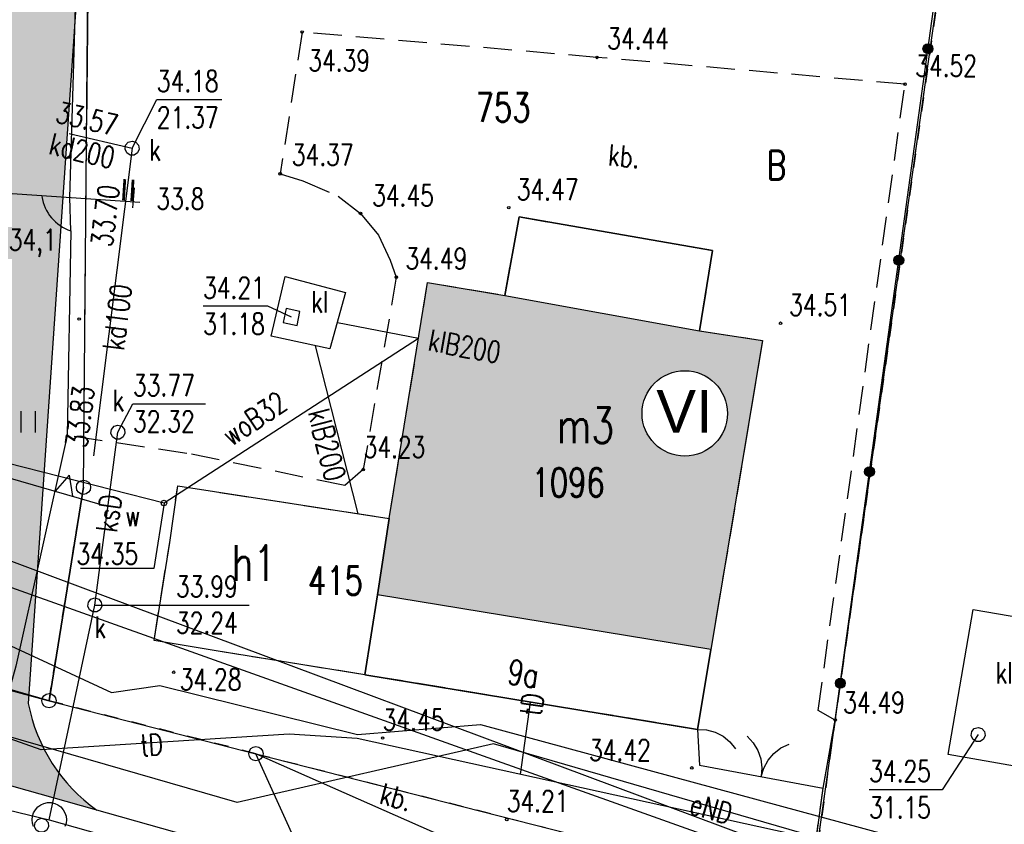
# Model space of a CAD drawing. Header units: millimetres. Extents: x 42484 to 45713, y 27065 to 28593.
# Tile 17 of 23: x 42653 to 42687, y 28448 to 28476. Entities that reach past the tile are written whole.
import ezdxf
from ezdxf.enums import TextEntityAlignment as Align

# ---------------------------------------------------------------- set-up
doc = ezdxf.new("R2010")
doc.units = ezdxf.units.MM
for name, pattern in [('2', [1, 0.5, -0.5]), ('424', [1.5, 1, -0.5]), ('901', [0])]:
    doc.linetypes.add(name, pattern=pattern)
for name, color, linetype in [('202-punkt_graniczny', 7, 'Continuous'), ('210-oznaczenie_konturu_uzytku_g', 7, 'Continuous'), ('211-numer_dzialki_ewidencyjnej', 7, 'Continuous'), ('218-kontur_uzytku_gruntowego', 7, 'Continuous'), ('219-dzialka_ewidencyjna', 7, 'Continuous'), ('238-Punkt_adresowy_budynku', 7, 'Continuous'), ('312-budynek_ewidencyjny', 7, 'Continuous'), ('312-oznaczenie_budynku_ewidency', 7, 'Continuous'), ('320-blok_-_kondygnacja_nadziemn', 7, 'Continuous'), ('brama', 7, 'Continuous'), ('furtka', 7, 'Continuous'), ('komora_podziemna', 7, 'Continuous'), ('kraweznik', 7, 'Continuous'), ('obszar_utwardzony', 7, 'Continuous'), ('obszar_utwardzony-Atr17', 7, 'Continuous'), ('ogrodzenie_trwale', 7, 'Continuous'), ('osadnik__szambo', 7, 'Continuous'), ('osadnik__szambo-Atr17', 7, 'Continuous'), ('pikieta_naturalna', 7, 'Continuous'), ('pikieta_naturalna-Atr2', 7, 'Continuous'), ('pikieta_sztuczna', 7, 'Continuous'), ('pikieta_sztuczna-Atr2', 7, 'Continuous'), ('przewod_elektroenergetyczny_pod', 7, 'Continuous'), ('przewod_kanalizacyjny', 7, 'Continuous'), ('przewod_kanalizacyjny-Atr1', 7, 'Continuous'), ('przewod_telekomunikacyjny_podzi', 7, 'Continuous'), ('przewod_wodociagowy', 7, 'Continuous'), ('przewod_wodociagowy-Atr1', 7, 'Continuous'), ('rzedna-Atr2', 7, 'Continuous'), ('rzedna-Atr3', 7, 'Continuous'), ('trawnik', 7, 'Continuous'), ('wlaz_do_komory_lub_kanalu_-_kwa', 7, 'Continuous'), ('wlaz_do_komory_lub_kanalu_-_okr', 7, 'Continuous'), ('zasuwa_lub_zawor-Atr17', 7, 'Continuous')]:
    doc.layers.add(name, color=color, linetype=linetype)
doc.layers.add('KAM-pro Opis Sieci Wodociągowej', color=16, linetype='Continuous', lineweight=13)
doc.layers.add('KRESKOWANIE DROGA', color=7, linetype='Continuous', lineweight=5, true_color=0x859099)
doc.styles.add('ARIAL', font='arial.ttf')
doc.styles.get("Standard").update_dxf_attribs({"font": 'arial.ttf'})
doc.styles.add('STYL_ARIAL', font='simplex', dxfattribs={"width": 0.75, "oblique": 0.1})

# ---------------------------------------------------------------- blocks, each defined once
blk = doc.blocks.new('202')
at = {"color": 0}
blk.add_circle((0, 0), 0.25, dxfattribs=at)
blk = doc.blocks.new('US22')
at = {"color": 7}
blk.add_polyline3d([(0, 0.25, 0), (0.1352, 0.2103, 0), (0.2274, 0.1039, 0), (0.2475, -0.0356, 0), (0.1889, -0.1637, 0), (0.0704, -0.2399, 0), (-0.0704, -0.2399, 0), (-0.1889, -0.1637, 0), (-0.2475, -0.0356, 0), (-0.2274, 0.1039, 0), (-0.1352, 0.2103, 0), (0, 0.25, 0)], dxfattribs=at)
blk = doc.blocks.new('US22A')
at = {"color": 7}
blk.add_polyline3d([(-0.25, -0.25, 0), (0.25, -0.25, 0), (0.25, 0.25, 0), (-0.25, 0.25, 0), (-0.25, -0.25, 0)], dxfattribs=at)
blk = doc.blocks.new('OK02')
at = {"color": 7}
for points in [[(-0.75, 1.299, 0), (-0.4963, 1.1147, 0), (-0.2865, 0.8817, 0), (-0.1297, 0.6101, 0), (-0.0328, 0.3119, 0), (0, 0, 0)], [(0, 0, 0), (0.0328, 0.3119, 0), (0.1297, 0.6101, 0), (0.2865, 0.8817, 0), (0.4963, 1.1147, 0), (0.75, 1.299, 0)]]:
    blk.add_polyline3d(points, dxfattribs=at)
blk = doc.blocks.new('OK04')
at = {"color": 7}
blk.add_polyline3d([(0, 0.001, 0), (0.0328, 0.3129, 0), (0.1297, 0.6111, 0), (0.2865, 0.8827, 0), (0.4963, 1.1157, 0), (0.75, 1.3, 0)], dxfattribs=at)
blk = doc.blocks.new('PW01')
at = {"color": 7}
blk.add_polyline3d([(0.045, 0, 0), (0.0318, -0.0318, 0), (0, -0.045, 0), (-0.0318, -0.0318, 0), (-0.045, 0, 0), (-0.0318, 0.0318, 0), (0, 0.045, 0), (0.0318, 0.0318, 0), (0.045, 0, 0)], dxfattribs=at)
blk = doc.blocks.new('906')
at = {"color": 0}
blk.add_arc((1.5, 0), 1.5, 116.7394, 180, dxfattribs=at)
blk = doc.blocks.new('TU04')
at = {"color": 7}
for points in [[(0, 0, 0), (0, 0.75, 0)], [(0.5, 0, 0), (0.5, 0.75, 0)]]:
    blk.add_polyline3d(points, dxfattribs=at)

msp = doc.modelspace()

# ---------------------------------------------------------------- hatches: boundary and pattern name
at = {"transparency": 33554585}
h = msp.add_hatch(color=1, dxfattribs=at)
h.set_gradient(color1=(228, 162, 119), color2=(228, 162, 119))
h.paths.add_polyline_path([(42669.881, 28466.316), (42667.171, 28466.766), (42666.85, 28464.797), (42666.851, 28464.796), (42666.85, 28464.796), (42665.821, 28458.476), (42665.411, 28455.796), (42677.122, 28453.876), (42678.941, 28464.726), (42676.721, 28465.076)])
h.paths.add_polyline_path([(42677.705, 28462.17, -1), (42674.705, 28462.17, -1)], flags=16)
h.paths.add_polyline_path([(42674.82, 28460.675), (42677.55, 28460.675), (42677.55, 28463.766), (42674.82, 28463.766)], flags=24)
h.paths.add_polyline_path([(42664.735, 28460.45), (42667.36, 28460.45), (42667.36, 28461.575), (42664.735, 28461.575)], flags=9)
h.paths.add_polyline_path([(42666.93, 28464.259), (42669.935, 28463.712), (42670.136, 28464.819), (42667.131, 28465.365)], flags=24)
h.paths.add_polyline_path([(42670.571, 28459.025), (42673.535, 28459.025), (42673.535, 28460.525), (42670.571, 28460.525)], flags=24)
h.paths.add_polyline_path([(42671.426, 28460.815), (42674.016, 28460.815), (42674.016, 28462.69), (42671.426, 28462.69)], flags=24)
at = {"layer": 'KRESKOWANIE DROGA', "transparency": 33554508}
h = msp.add_hatch(color=256, dxfattribs=at)
h.dxf.hatch_style = 1
h.paths.add_polyline_path([(42655.377, 28495.522), (42648.855, 28496.406), (42648.183, 28491.452), (42648.093, 28490.789), (42649.29, 28490.7), (42649.017, 28486.737), (42650.499, 28486.635), (42649.449, 28471.262), (42654.393, 28470.27), (42655.289, 28483.39)])
h = msp.add_hatch(color=256, dxfattribs=at)
h.dxf.hatch_style = 1
h.paths.add_polyline_path([(42654.393, 28470.27), (42649.449, 28471.262), (42648.928, 28463.64), (42647.431, 28463.742), (42647.159, 28459.751), (42648.019, 28459.692, -0.466949), (42645.738, 28450.779), (42651.634, 28449.338), (42655.546, 28448.236, -0.191992), (42653.143, 28451.974)])

# ---------------------------------------------------------------- linework, layer by layer
at = {"color": 1, "linetype": '2', "lineweight": 30, "ltscale": 50}
for p, q in [((42655.411, 28497.294), (42655.081, 28459.576)), ((42653.871, 28452.076), (42617.281, 28462.646)), ((42655.081, 28459.576), (42653.871, 28452.076))]:
    msp.add_line(p, q, dxfattribs=at)
for p, q in [((42655.289, 28483.39), (42653.143, 28451.974)), ((42656.857, 28470.092), (42656.809, 28469.394)), ((42623.56, 28468.258), (42655.744, 28458.961)), ((42654.582, 28460.004), (42654.091, 28459.438)), ((42654.582, 28460.004), (42654.699, 28459.264))]:
    msp.add_line(p, q)
at = {"linetype": '2', "ltscale": 50}
msp.add_line((42657.059, 28469.582), (42646.931, 28470.274), dxfattribs=at)
msp.add_circle((42676.205, 28462.17), 1.5)
msp.add_arc((42659.033, 28453.12), 6, 191.0043, 234.4767)
at = {"layer": '218-kontur_uzytku_gruntowego', "color": 3, "linetype": '2'}
for points in [[(42655.081, 28459.576, 0), (42655.411, 28497.296, 0)], [(42687.391, 28493.076, 0), (42680.621, 28445.246, 0)], [(42680.621, 28445.246, 0), (42687.391, 28493.076, 0)], [(42617.281, 28462.646, 0), (42653.871, 28452.076, 0)], [(42653.871, 28452.076, 0), (42655.081, 28459.576, 0)], [(42653.871, 28452.076, 0), (42661.141, 28450.216, 0)], [(42661.141, 28450.216, 0), (42653.871, 28452.076, 0)], [(42661.141, 28450.216, 0), (42680.621, 28445.246, 0)]]:
    msp.add_polyline3d(points, dxfattribs=at)
at = {"layer": '219-dzialka_ewidencyjna', "color": 7}
for points in [[(42655.081, 28459.576, 0), (42655.411, 28497.296, 0)], [(42680.621, 28445.246, 0), (42687.391, 28493.076, 0)], [(42617.281, 28462.646, 0), (42653.871, 28452.076, 0)], [(42617.261, 28461.996, 0), (42653.871, 28452.076, 0)], [(42653.871, 28452.076, 0), (42655.081, 28459.576, 0)], [(42653.871, 28452.076, 0), (42661.141, 28450.216, 0)], [(42685.671, 28439.376, 0), (42661.141, 28450.216, 0)], [(42661.141, 28450.216, 0), (42680.621, 28445.246, 0)], [(42668.121, 28434.836, 0), (42661.141, 28450.216, 0)]]:
    msp.add_polyline3d(points, dxfattribs=at)
at = {"layer": '312-budynek_ewidencyjny', "color": 7}
for points in [[(42669.881, 28466.316, 0), (42670.391, 28469.076, 0)], [(42670.391, 28469.076, 0), (42677.181, 28467.896, 0)], [(42677.181, 28467.896, 0), (42676.721, 28465.076, 0)], [(42665.821, 28458.476, 0), (42667.171, 28466.766, 0)], [(42667.171, 28466.766, 0), (42669.881, 28466.316, 0)], [(42676.721, 28465.076, 0), (42678.941, 28464.726, 0)], [(42678.941, 28464.726, 0), (42676.651, 28451.066, 0)], [(42658.111, 28457.636, 0), (42658.391, 28459.626, 0)], [(42658.391, 28459.626, 0), (42665.821, 28458.476, 0)], [(42665.411, 28455.796, 0), (42665.821, 28458.476, 0)], [(42665.821, 28458.476, 0), (42665.411, 28455.796, 0)], [(42657.561, 28454.196, 0), (42658.111, 28457.636, 0)], [(42664.971, 28452.986, 0), (42665.411, 28455.796, 0)], [(42665.411, 28455.796, 0), (42664.971, 28452.986, 0)], [(42659.741, 28453.826, 0), (42657.561, 28454.196, 0)], [(42664.971, 28452.986, 0), (42659.741, 28453.826, 0)], [(42676.651, 28451.066, 0), (42664.971, 28452.986, 0)]]:
    msp.add_polyline3d(points, dxfattribs=at)
at = {"layer": '320-blok_-_kondygnacja_nadziemn', "color": 7}
for points in [[(42669.881, 28466.316, 0), (42676.721, 28465.076, 0), (42677.181, 28467.896, 0), (42670.391, 28469.076, 0), (42669.881, 28466.316, 0)], [(42664.971, 28452.986, 0), (42676.651, 28451.066, 0), (42677.121, 28453.876, 0), (42665.411, 28455.796, 0), (42664.971, 28452.986, 0)]]:
    msp.add_polyline3d(points, dxfattribs=at)
at = {"layer": 'brama', "color": 7}
msp.add_polyline3d([(42676.721, 28449.816, 0), (42681.061, 28449.006, 0)], dxfattribs=at)
at = {"layer": 'furtka', "color": 7}
for points in [[(42654.636, 28468.588, 0), (42654.599, 28469.75, 0)], [(42676.651, 28451.066, 0), (42676.721, 28449.816, 0)]]:
    msp.add_polyline3d(points, dxfattribs=at)
at = {"layer": 'KAM-pro Opis Sieci Wodociągowej', "color": 150, "lineweight": 25}
for p, q in [((42708.195, 28436.209), (42646.579, 28459.198)), ((42646.523, 28458.2), (42708.195, 28436.209))]:
    msp.add_line(p, q, dxfattribs=at)
at = {"layer": 'komora_podziemna', "color": 34}
for points in [[(42653.331, 28447.656, 0), (42653.291, 28447.776, 0), (42653.281, 28447.896, 0), (42653.291, 28448.016, 0), (42653.331, 28448.136, 0), (42653.391, 28448.246, 0), (42653.481, 28448.346, 0), (42653.581, 28448.416, 0), (42653.691, 28448.466, 0), (42653.821, 28448.496, 0), (42653.941, 28448.496, 0), (42654.071, 28448.466, 0), (42654.181, 28448.416, 0), (42654.281, 28448.346, 0), (42654.371, 28448.246, 0), (42654.431, 28448.136, 0), (42654.471, 28448.016, 0), (42654.481, 28447.896, 0)], [(42654.481, 28447.896, 0), (42654.471, 28447.776, 0), (42654.431, 28447.656, 0)]]:
    msp.add_polyline3d(points, dxfattribs=at)
at = {"layer": 'kraweznik', "color": 7}
for points in [[(42654.51, 28461.391, 0), (42652.703, 28453.287, 0), (42652.267, 28451.72, 0), (42651.627, 28449.34, 0)], [(42639.995, 28457.097, 0), (42639.864, 28456.567, 0), (42639.451, 28454.996, 0), (42639.158, 28453.495, 0), (42640.046, 28452.169, 0), (42651.627, 28449.34, 0), (42665.911, 28445.316, 0)]]:
    msp.add_polyline3d(points, dxfattribs=at)
at = {"layer": 'obszar_utwardzony', "color": 7, "linetype": '424'}
for points in [[(42662.761, 28475.566, 0), (42661.991, 28470.586, 0)], [(42673.121, 28474.676, 0), (42662.761, 28475.566, 0)], [(42683.941, 28473.736, 0), (42673.121, 28474.676, 0)], [(42680.891, 28451.736, 0), (42683.941, 28473.736, 0)], [(42661.991, 28470.586, 0), (42662.791, 28470.336, 0)], [(42662.791, 28470.336, 0), (42664.031, 28469.806, 0)], [(42664.031, 28469.806, 0), (42664.811, 28469.196, 0)], [(42657.561, 28454.196, 0), (42658.111, 28457.636, 0), (42658.391, 28459.626, 0), (42665.821, 28458.476, 0), (42667.171, 28466.766, 0), (42669.881, 28466.316, 0), (42670.391, 28469.076, 0), (42677.181, 28467.896, 0), (42676.721, 28465.076, 0), (42678.941, 28464.726, 0), (42676.651, 28451.066, 0), (42664.971, 28452.986, 0), (42659.741, 28453.826, 0), (42657.561, 28454.196, 0)], [(42664.811, 28469.196, 0), (42665.441, 28468.436, 0)], [(42665.441, 28468.436, 0), (42665.851, 28467.556, 0)], [(42665.851, 28467.556, 0), (42666.071, 28466.956, 0)], [(42666.071, 28466.956, 0), (42665.561, 28463.996, 0)], [(42665.561, 28463.996, 0), (42664.911, 28460.196, 0)], [(42658.711, 28460.766, 0), (42654.51, 28461.391, 0)], [(42664.261, 28459.636, 0), (42658.711, 28460.766, 0)], [(42664.911, 28460.196, 0), (42664.261, 28459.636, 0)], [(42681.491, 28451.396, 0), (42680.891, 28451.736, 0)], [(42681.061, 28449.006, 0), (42681.491, 28451.396, 0)], [(42680.561, 28445.276, 0), (42681.061, 28449.006, 0)]]:
    msp.add_polyline3d(points, dxfattribs=at)
at = {"layer": 'ogrodzenie_trwale', "color": 7, "linetype": '901'}
for points in [[(42654.599, 28469.75, 0), (42655.129, 28487.484, 0), (42655.324, 28497.306, 0), (42687.221, 28492.896, 0)], [(42680.561, 28445.276, 0), (42681.061, 28449.006, 0), (42681.491, 28451.396, 0), (42687.221, 28492.896, 0), (42702.852, 28490.914, 0)], [(42654.636, 28468.588, 0), (42654.51, 28461.391, 0)]]:
    msp.add_polyline3d(points, dxfattribs=at)
at = {"layer": 'ogrodzenie_trwale', "color": 7}
for centre, radius in [((42684.747, 28474.981), 0.175), ((42684.747, 28474.981), 0.158), ((42684.747, 28474.981), 0.14), ((42684.747, 28474.981), 0.122), ((42684.747, 28474.981), 0.105), ((42684.747, 28474.981), 0.0875), ((42684.747, 28474.981), 0.07), ((42684.747, 28474.981), 0.0525), ((42684.747, 28474.981), 0.035), ((42683.722, 28467.551), 0.175), ((42683.722, 28467.551), 0.158), ((42683.722, 28467.551), 0.14), ((42683.722, 28467.551), 0.122), ((42683.722, 28467.551), 0.105), ((42683.722, 28467.551), 0.0875), ((42683.722, 28467.551), 0.07), ((42683.722, 28467.551), 0.0525), ((42683.722, 28467.551), 0.035), ((42682.696, 28460.122), 0.175), ((42682.696, 28460.122), 0.158), ((42682.696, 28460.122), 0.14), ((42682.696, 28460.122), 0.122), ((42682.696, 28460.122), 0.105), ((42682.696, 28460.122), 0.0875), ((42682.696, 28460.122), 0.07), ((42682.696, 28460.122), 0.0525), ((42682.696, 28460.122), 0.035), ((42681.67, 28452.692), 0.175), ((42681.67, 28452.692), 0.158), ((42681.67, 28452.692), 0.14), ((42681.67, 28452.692), 0.122), ((42681.67, 28452.692), 0.105), ((42681.67, 28452.692), 0.0875), ((42681.67, 28452.692), 0.07), ((42681.67, 28452.692), 0.0525), ((42681.67, 28452.692), 0.035)]:
    msp.add_circle(centre, radius, dxfattribs=at)
at = {"layer": 'osadnik__szambo', "color": 34}
for points in [[(42664.281, 28466.416, 0), (42663.741, 28464.436, 0), (42661.671, 28464.886, 0), (42662.171, 28466.976, 0), (42664.281, 28466.416, 0)], [(42686.341, 28455.286, 0), (42688.941, 28454.836, 0), (42688.061, 28449.736, 0), (42685.461, 28450.186, 0), (42686.341, 28455.286, 0)]]:
    msp.add_polyline3d(points, dxfattribs=at)
at = {"layer": 'przewod_elektroenergetyczny_pod', "color": 1}
msp.add_polyline3d([(42696.171, 28429.096, 0), (42696.061, 28431.976, 0), (42697.731, 28441.926, 0), (42681.491, 28447.086, 0), (42669.491, 28450.556, 0), (42660.481, 28448.496, 0), (42644.161, 28453.206, 0), (42631.511, 28456.736, 0), (42620.951, 28459.776, 0), (42621.341, 28461.626, 0), (42621.731, 28461.456, 0)], dxfattribs=at)
at = {"layer": 'przewod_kanalizacyjny', "color": 34}
for points in [[(42654.581, 28472.006, 0), (42656.791, 28471.486, 0)], [(42656.791, 28471.486, 0), (42655.431, 28460.676, 0)], [(42666.851, 28464.796, 0), (42664.001, 28465.356, 0)], [(42664.731, 28458.636, 0), (42663.231, 28464.546, 0)], [(42653.881, 28447.896, 0), (42655.481, 28455.436, 0), (42656.291, 28461.506, 0)], [(42629.271, 28453.846, 0), (42653.881, 28447.896, 0), (42687.661, 28438.356, 0), (42701.498, 28434.512, 0)]]:
    msp.add_polyline3d(points, dxfattribs=at)
at = {"layer": 'przewod_telekomunikacyjny_podzi', "color": 30}
for points in [[(42651.131, 28451.216, 0), (42651.891, 28454.296, 0), (42656.061, 28452.366, 0), (42657.761, 28452.616, 0), (42664.711, 28450.886, 0), (42669.031, 28451.236, 0), (42684.001, 28447.176, 0), (42697.991, 28442.966, 0), (42696.8, 28436.863, 0)], [(42670.431, 28449.486, 0), (42670.781, 28452.026, 0)], [(42701.685, 28442.3, 0), (42698.281, 28443.646, 0), (42692.991, 28444.906, 0), (42685.791, 28446.236, 0), (42679.981, 28447.386, 0), (42664.701, 28450.746, 0), (42662.311, 28450.906, 0), (42653.601, 28450.346, 0), (42651.131, 28451.216, 0)]]:
    msp.add_polyline3d(points, dxfattribs=at)
at = {"layer": 'przewod_wodociagowy', "color": 5}
for points in [[(42657.911, 28459.016, 0), (42650.551, 28460.886, 0), (42651.571, 28467.126, 0)], [(42666.851, 28464.796, 0), (42657.911, 28459.016, 0)]]:
    msp.add_polyline3d(points, dxfattribs=at)
at = {"layer": 'rzedna-Atr2', "color": 7}
for points in [[(42656.791, 28471.486, 0), (42657.661, 28473.196, 0), (42659.938, 28473.196, 0)], [(42662.391, 28465.556, 0), (42661.561, 28465.936, 0), (42659.284, 28465.936, 0)], [(42656.291, 28461.506, 0), (42656.821, 28462.506, 0), (42659.363, 28462.506, 0)], [(42657.911, 28459.016, 0), (42657.551, 28456.726, 0), (42654.982, 28456.726, 0)], [(42655.481, 28455.436, 0), (42658.331, 28455.436, 0), (42660.9, 28455.436, 0)], [(42686.511, 28450.886, 0), (42685.251, 28448.946, 0), (42682.682, 28448.946, 0)]]:
    msp.add_polyline3d(points, dxfattribs=at)
at = {"layer": 'zasuwa_lub_zawor-Atr17', "color": 5}
msp.add_polyline3d([(42657.836, 28458.951, 0), (42657.81, 28459.023, 0), (42657.843, 28459.093, 0), (42657.915, 28459.119, 0), (42657.984, 28459.086, 0), (42658.01, 28459.014, 0), (42657.978, 28458.945, 0), (42657.906, 28458.919, 0), (42657.836, 28458.951, 0)], dxfattribs=at)

# ---------------------------------------------------------------- block references
at = {"layer": '202-punkt_graniczny', "color": 7}
for p in [(42655.081, 28459.576), (42653.871, 28452.076), (42661.141, 28450.216)]:
    msp.add_blockref('202', p, dxfattribs=at)
at = {"layer": 'brama', "color": 7, "rotation": 349.42977}
msp.add_blockref('OK02', (42678.891, 28449.411), dxfattribs=at)
at = {"layer": 'furtka', "color": 7}
for name, p, rotation in [('906', (42654.636, 28468.588, 34.107), 71.9635), ('OK04', (42676.651, 28451.066), 273.20347)]:
    msp.add_blockref(name, p, dxfattribs=dict(at, rotation=rotation))
at = {"layer": 'pikieta_naturalna', "color": 7}
msp.add_blockref('PW01', (42654.931, 28465.486), dxfattribs=at)
at = {"layer": 'pikieta_sztuczna', "color": 7}
for p in [(42662.761, 28475.566), (42673.121, 28474.676), (42683.941, 28473.736), (42661.991, 28470.586), (42670.021, 28469.396), (42664.811, 28469.196), (42666.071, 28466.956), (42679.571, 28465.336), (42664.911, 28460.196), (42658.251, 28453.076), (42681.491, 28451.396), (42665.591, 28450.766), (42676.451, 28449.716), (42669.951, 28447.906)]:
    msp.add_blockref('PW01', p, dxfattribs=at)
at = {"layer": 'trawnik', "color": 7}
msp.add_blockref('TU04', (42652.895, 28461.496), dxfattribs=at)
at = {"layer": 'wlaz_do_komory_lub_kanalu_-_kwa', "color": 7, "rotation": 348.18072}
msp.add_blockref('US22A', (42662.391, 28465.556), dxfattribs=at)
at = {"layer": 'wlaz_do_komory_lub_kanalu_-_okr', "color": 7}
for p in [(42656.791, 28471.486), (42656.291, 28461.506), (42655.481, 28455.436), (42686.511, 28450.886), (42653.611, 28447.696)]:
    msp.add_blockref('US22', p, dxfattribs=at)

# ---------------------------------------------------------------- texts
at = {"insert": (42656.388, 28470.408), "char_height": 0.75, "attachment_point": 1, "rotation": 356.3563, "style": 'ARIAL'}
msp.add_mtext_dynamic_manual_height_columns('II', width=850.08319, gutter_width=12.5, heights=[0], dxfattribs=at)
at = {"insert": (42675.204, 28462.994), "char_height": 1.5, "attachment_point": 1}
msp.add_mtext_dynamic_manual_height_columns('VI', width=49.94873, gutter_width=12.5, heights=[0], dxfattribs=at)
at = {"layer": '210-oznaczenie_konturu_uzytku_g', "color": 3, "style": 'STYL_ARIAL', "width": 0.75}
msp.add_text('B', height=1, dxfattribs=at).set_placement((42679.092, 28470.089), align=Align.BOTTOM_LEFT)
at = {"layer": '211-numer_dzialki_ewidencyjnej', "color": 7, "style": 'STYL_ARIAL', "width": 0.75}
msp.add_text('753', height=1, dxfattribs=at).set_placement((42668.86, 28472.118), align=Align.BOTTOM_LEFT)
at = {"layer": '238-Punkt_adresowy_budynku', "color": 7, "style": 'STYL_ARIAL', "width": 0.75}
msp.add_text('9a', height=0.875, rotation=351.441, dxfattribs=at).set_placement((42670.428, 28452.335), align=Align.BOTTOM_CENTER)
at = {"layer": '312-oznaczenie_budynku_ewidency', "color": 7, "style": 'STYL_ARIAL', "width": 0.75}
for s, p in [('m3', (42672.721, 28461.752)), ('h1', (42661.071, 28456.912))]:
    msp.add_text(s, height=1.25, dxfattribs=at).set_placement(p, align=Align.MIDDLE_CENTER)
msp.add_text('1096', height=1, dxfattribs=at).set_placement((42670.821, 28458.942), align=Align.BOTTOM_LEFT)
msp.add_text('415', height=1, dxfattribs=at).set_placement((42662.971, 28456.796), align=Align.TOP_LEFT)
at = {"layer": 'furtka', "color": 7, "style": 'STYL_ARIAL', "width": 0.75}
msp.add_text('34,1', height=0.75, dxfattribs=at).set_placement((42652.455, 28468.645), align=Align.TOP_LEFT)
at = {"layer": 'obszar_utwardzony-Atr17', "color": 7, "style": 'STYL_ARIAL', "width": 0.75}
for rotation, p in [(355.034, (42673.465, 28470.658)), (344.825, (42665.372, 28448.257))]:
    msp.add_text('kb.', height=0.75, rotation=rotation, dxfattribs=at).set_placement(p, align=Align.BOTTOM_LEFT)
at = {"layer": 'osadnik__szambo-Atr17', "color": 34, "style": 'STYL_ARIAL', "width": 0.75}
for p in [(42663.081, 28465.488), (42687.121, 28452.458)]:
    msp.add_text('kl', height=0.75, dxfattribs=at).set_placement(p, align=Align.BOTTOM_LEFT)
at = {"layer": 'pikieta_naturalna-Atr2', "color": 7, "style": 'STYL_ARIAL', "width": 0.75}
msp.add_text('33.8', height=0.75, dxfattribs=at).set_placement((42657.641, 28469.107), align=Align.BOTTOM_LEFT)
at = {"layer": 'pikieta_sztuczna-Atr2', "color": 7, "style": 'STYL_ARIAL', "width": 0.75}
for s, p in [('34.44', (42673.481, 28474.738)), ('34.39', (42662.98, 28473.968)), ('34.52', (42684.301, 28473.778)), ('34.37', (42662.401, 28470.658)), ('34.47', (42670.301, 28469.438)), ('34.45', (42665.221, 28469.228)), ('34.49', (42666.391, 28467.008)), ('34.51', (42679.871, 28465.378)), ('34.23', (42664.923, 28460.388)), ('34.28', (42658.461, 28452.218)), ('34.49', (42681.771, 28451.418)), ('34.45', (42665.591, 28450.808)), ('34.42', (42672.841, 28449.738)), ('34.21', (42669.951, 28447.948))]:
    msp.add_text(s, height=0.75, dxfattribs=at).set_placement(p, align=Align.BOTTOM_LEFT)
at = {"layer": 'przewod_elektroenergetyczny_pod', "color": 1, "style": 'STYL_ARIAL', "width": 0.75}
msp.add_text('eND', height=0.75, rotation=343.872, dxfattribs=at).set_placement((42676.424, 28448.486), align=Align.MIDDLE_LEFT)
at = {"layer": 'przewod_kanalizacyjny-Atr1', "color": 34, "style": 'STYL_ARIAL', "width": 0.75}
for s, rotation, p in [('kd200', 346.759, (42653.909, 28471.658)), ('kd100', 82.828, (42656.127, 28464.404)), ('klB200', 284.241, (42663.321, 28462.304)), ('ksD', 82.399, (42655.883, 28458.008))]:
    msp.add_text(s, height=0.75, rotation=rotation, dxfattribs=at).set_placement(p, align=Align.MIDDLE_LEFT)
msp.add_text('klB200', height=0.75, rotation=349.695, dxfattribs=at).set_placement((42667.104, 28464.163), align=Align.BOTTOM_LEFT)
at = {"layer": 'przewod_telekomunikacyjny_podzi', "color": 30, "style": 'STYL_ARIAL', "width": 0.75}
for rotation, p in [(82.154, (42670.783, 28451.558)), (3.678, (42657.075, 28450.504))]:
    msp.add_text('tD', height=0.75, rotation=rotation, dxfattribs=at).set_placement(p, align=Align.MIDDLE_LEFT)
at = {"layer": 'przewod_wodociagowy-Atr1', "color": 5, "style": 'STYL_ARIAL', "width": 0.75}
msp.add_text('woB32', height=0.75, rotation=33.66, dxfattribs=at).set_placement((42660.39, 28460.808), align=Align.BOTTOM_LEFT)
at = {"layer": 'rzedna-Atr2', "color": 34, "style": 'STYL_ARIAL', "width": 0.75}
for s, p in [('34.18', (42657.661, 28473.246)), ('34.21', (42659.284, 28465.986)), ('33.77', (42656.821, 28462.556)), ('33.99', (42658.331, 28455.486)), ('34.25', (42682.682, 28448.996))]:
    msp.add_text(s, height=0.75, dxfattribs=at).set_placement(p, align=Align.BOTTOM_LEFT)
at = {"layer": 'rzedna-Atr2', "color": 5, "style": 'STYL_ARIAL', "width": 0.75}
msp.add_text('34.35', height=0.75, dxfattribs=at).set_placement((42654.834, 28456.632), align=Align.BOTTOM_LEFT)
at = {"layer": 'rzedna-Atr3', "color": 34, "style": 'STYL_ARIAL', "width": 0.75}
for s, rotation, p in [('33.57', 346.759, (42654.01, 28472.187)), ('33.70', 82.828, (42656.31, 28467.962)), ('33.83', 82.828, (42655.42, 28460.902))]:
    msp.add_text(s, height=0.75, rotation=rotation, dxfattribs=at).set_placement(p, align=Align.BOTTOM_LEFT)
for s, p in [('21.37', (42657.661, 28471.97)), ('31.18', (42659.284, 28464.711)), ('32.32', (42656.821, 28461.281)), ('32.24', (42658.331, 28454.211)), ('31.15', (42682.682, 28447.72))]:
    msp.add_text(s, height=0.75, dxfattribs=at).set_placement(p, align=Align.BOTTOM_LEFT)
at = {"layer": 'wlaz_do_komory_lub_kanalu_-_kwa', "color": 7, "style": 'STYL_ARIAL', "width": 0.75}
msp.add_text('k', height=0.75, dxfattribs=at).set_placement((42663.081, 28465.488), align=Align.BOTTOM_LEFT)
at = {"layer": 'wlaz_do_komory_lub_kanalu_-_okr', "color": 7, "style": 'STYL_ARIAL', "width": 0.75}
for p in [(42657.391, 28470.828), (42656.101, 28462.028), (42655.461, 28454.058), (42687.121, 28452.458)]:
    msp.add_text('k', height=0.75, dxfattribs=at).set_placement(p, align=Align.BOTTOM_LEFT)
at = {"layer": 'zasuwa_lub_zawor-Atr17', "color": 5, "style": 'STYL_ARIAL', "width": 0.75}
msp.add_text('w', height=0.75, dxfattribs=at).set_placement((42656.549, 28457.981), align=Align.BOTTOM_LEFT)

doc.saveas('drawing.dxf')
